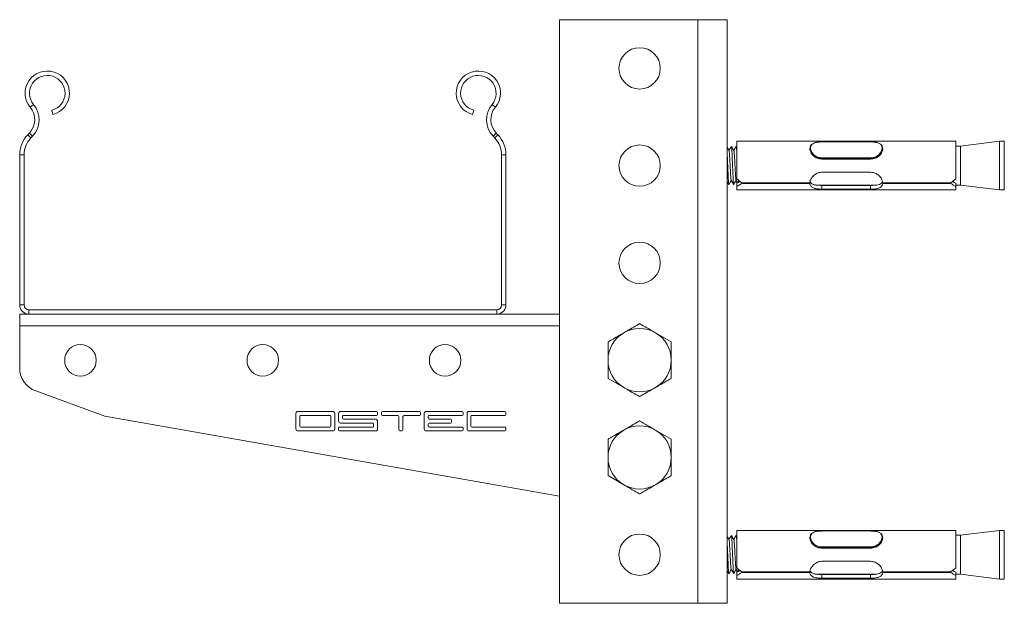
# Model space of a CAD drawing. Header units: millimetres. Extents: x -115 to 338, y -440 to -47.
# Tile 2 of 3: x -113 to 89, y -167 to -47. Entities that reach past the tile are written whole.
import ezdxf

# ---------------------------------------------------------------- set-up
doc = ezdxf.new("R2010")
doc.units = ezdxf.units.MM

msp = doc.modelspace()

# ---------------------------------------------------------------- linework, layer by layer
at = {"color": 7, "linetype": 'Continuous', "lineweight": 15}
for p, q in [((-2.21, -46.8), (-2.21, -166.8)), ((-2.21, -46.8), (26.29, -46.8)), ((26.29, -46.8), (26.29, -166.8)), ((26.29, -46.8), (32.29, -46.8)), ((32.29, -46.8), (32.29, -166.8)), ((-111.04, -64.8), (-110.34, -64.23)), ((-15.38, -64.8), (-16.08, -64.23)), ((-106.36, -66.29), (-106.59, -65.42)), ((-19.83, -65.42), (-20.06, -66.29)), ((-111.22, -70.11), (-111.56, -70.48)), ((-111.56, -70.48), (-110.91, -71.1)), ((-110.56, -70.73), (-111.22, -70.11)), ((-110.56, -70.73), (-110.91, -71.1)), ((-15.2, -70.11), (-15.86, -70.73)), ((-15.51, -71.1), (-15.86, -70.73)), ((-15.51, -71.1), (-14.86, -70.48)), ((-14.86, -70.48), (-15.2, -70.11)), ((34.29, -73.06), (34.16, -72.84)), ((79.29, -71.8), (34.29, -71.8)), ((34.29, -79.53), (34.29, -71.8)), ((61.78, -71.88), (51.8, -71.88)), ((79.29, -79.53), (79.29, -71.8)), ((80.29, -72.8), (79.29, -72.8)), ((88.29, -71.8), (80.29, -72.78)), ((80.29, -79.86), (80.29, -72.78)), ((89.29, -71.8), (88.29, -71.8)), ((88.29, -80.61), (88.29, -71.8)), ((89.29, -71.8), (89.29, -81.8)), ((-112.31, -74.61), (-113.21, -74.61)), ((-113.21, -74.61), (-113.21, -105.45)), ((-112.31, -74.61), (-112.31, -105.45)), ((-14.11, -105.45), (-14.11, -74.61)), ((-13.21, -74.61), (-14.11, -74.61)), ((-13.21, -105.45), (-13.21, -74.61)), ((49.29, -73.29), (49.29, -73.31)), ((64.29, -73.31), (64.29, -73.29)), ((51.79, -75.46), (51.79, -75.37)), ((61.79, -75.37), (51.79, -75.37)), ((51.79, -75.46), (61.79, -75.46)), ((61.79, -75.46), (61.79, -75.37)), ((51.79, -78.16), (61.79, -78.16)), ((34.29, -80.19), (34.29, -80.4)), ((34.29, -81.06), (34.29, -80.4)), ((49.29, -80.31), (35.29, -80.31)), ((35.29, -80.31), (35.29, -80.45)), ((35.29, -80.45), (49.29, -80.45)), ((49.29, -80.45), (49.29, -80.31)), ((50.55, -80.8), (62.97, -80.8)), ((61.79, -80.87), (51.79, -80.87)), ((51.79, -80.87), (51.79, -81.64)), ((61.79, -80.87), (61.79, -81.64)), ((78.29, -80.31), (64.29, -80.31)), ((64.29, -80.31), (64.29, -80.45)), ((64.29, -80.45), (78.29, -80.45)), ((78.29, -80.45), (78.29, -80.31)), ((79.29, -80.4), (79.29, -81.06)), ((79.29, -80.8), (80.29, -80.8)), ((80.29, -80.81), (80.29, -79.86)), ((80.29, -80.81), (88.29, -81.8)), ((88.29, -81.8), (88.29, -80.61)), ((34.29, -81.8), (34.29, -81.06)), ((34.29, -81.8), (79.29, -81.8)), ((61.79, -81.64), (51.79, -81.64)), ((79.29, -81.8), (79.29, -81.06)), ((88.29, -81.8), (89.29, -81.8)), ((-113.21, -105.45), (-112.31, -105.45)), ((-111.31, -106.45), (-111.31, -107.35)), ((-111.31, -106.45), (-15.11, -106.45)), ((-15.11, -107.35), (-15.11, -106.45)), ((-14.11, -105.45), (-13.21, -105.45)), ((-113.21, -109.75), (-113.21, -107.35)), ((-113.21, -107.35), (-111.31, -107.35)), ((-111.31, -107.35), (-15.11, -107.35)), ((-15.11, -107.35), (-2.21, -107.35)), ((-113.21, -109.75), (-113.21, -118.43)), ((20.79, -113.04), (17.54, -111.17)), ((7.79, -113.04), (7.79, -116.8)), ((20.79, -120.55), (20.79, -116.8)), ((7.79, -120.55), (11.04, -122.42)), ((-109.92, -123.13), (-95.67, -128.32)), ((-48.81, -127.35), (-56.01, -127.35)), ((-39.81, -127.35), (-47.21, -127.35)), ((-39.61, -127.95), (-39.61, -127.55)), ((-38.81, -127.55), (-38.81, -127.95)), ((-31.01, -127.35), (-38.61, -127.35)), ((-30.81, -127.95), (-30.81, -127.55)), ((-22.21, -127.35), (-29.61, -127.35)), ((-22.01, -127.95), (-22.01, -127.55)), ((-13.41, -127.35), (-20.81, -127.35)), ((-13.21, -127.95), (-13.21, -127.55)), ((-95.67, -128.32), (-2.21, -144.8)), ((-56.41, -127.75), (-56.41, -130.95)), ((-55.61, -128.35), (-55.61, -130.35)), ((-49.41, -128.15), (-55.41, -128.15)), ((-49.21, -130.35), (-49.21, -128.35)), ((-48.41, -130.95), (-48.41, -127.75)), ((-47.61, -127.75), (-47.61, -129.35)), ((-46.81, -128.75), (-46.81, -128.35)), ((-46.61, -128.15), (-39.81, -128.15)), ((-40.01, -128.95), (-46.61, -128.95)), ((-39.61, -130.95), (-39.61, -129.35)), ((-38.61, -128.15), (-35.61, -128.15)), ((-35.21, -128.55), (-35.21, -131.15)), ((-34.41, -131.15), (-34.41, -128.55)), ((-34.01, -128.15), (-31.01, -128.15)), ((-30.01, -127.75), (-30.01, -130.95)), ((-29.21, -128.75), (-29.21, -128.35)), ((-29.01, -128.15), (-22.21, -128.15)), ((-24.61, -128.95), (-29.01, -128.95)), ((-24.41, -129.55), (-24.41, -129.15)), ((-21.21, -127.75), (-21.21, -130.95)), ((-20.41, -130.35), (-20.41, -128.35)), ((-20.21, -128.15), (-13.41, -128.15)), ((-56.01, -131.35), (-48.81, -131.35)), ((-55.41, -130.55), (-49.41, -130.55)), ((-47.61, -130.75), (-47.61, -131.15)), ((-40.61, -130.55), (-47.41, -130.55)), ((-47.41, -131.35), (-40.01, -131.35)), ((-47.21, -129.75), (-40.61, -129.75)), ((-40.41, -129.95), (-40.41, -130.35)), ((-35.01, -131.35), (-34.61, -131.35)), ((-29.61, -131.35), (-22.21, -131.35)), ((-29.21, -130.35), (-29.21, -129.95)), ((-29.01, -129.75), (-24.61, -129.75)), ((-22.21, -130.55), (-29.01, -130.55)), ((-22.01, -131.15), (-22.01, -130.75)), ((-20.81, -131.35), (-13.41, -131.35)), ((-13.41, -130.55), (-20.21, -130.55)), ((-13.21, -131.15), (-13.21, -130.75)), ((20.79, -133.04), (17.54, -131.17)), ((7.79, -133.04), (7.79, -136.8)), ((20.79, -140.55), (20.79, -136.8)), ((7.79, -140.55), (11.04, -142.42)), ((79.29, -151.8), (34.29, -151.8)), ((34.29, -159.53), (34.29, -151.8)), ((79.29, -159.53), (79.29, -151.8)), ((88.29, -151.8), (80.29, -152.78)), ((89.29, -151.8), (88.29, -151.8)), ((88.29, -160.61), (88.29, -151.8)), ((89.29, -151.8), (89.29, -161.8)), ((34.29, -153.06), (34.16, -152.84)), ((49.29, -153.29), (49.29, -153.31)), ((61.78, -151.88), (51.8, -151.88)), ((64.29, -153.31), (64.29, -153.29)), ((80.29, -152.8), (79.29, -152.8)), ((80.29, -159.86), (80.29, -152.78)), ((51.79, -155.46), (51.79, -155.37)), ((61.79, -155.37), (51.79, -155.37)), ((51.79, -155.46), (61.79, -155.46)), ((61.79, -155.46), (61.79, -155.37)), ((51.79, -158.16), (61.79, -158.16)), ((80.29, -160.81), (80.29, -159.86)), ((34.29, -160.19), (34.29, -160.4)), ((34.29, -161.06), (34.29, -160.4)), ((34.29, -161.8), (34.29, -161.06)), ((34.29, -161.8), (79.29, -161.8)), ((49.29, -160.31), (35.29, -160.31)), ((35.29, -160.31), (35.29, -160.45)), ((35.29, -160.45), (49.29, -160.45)), ((49.29, -160.45), (49.29, -160.31)), ((50.55, -160.8), (62.97, -160.8)), ((61.79, -160.87), (51.79, -160.87)), ((51.79, -160.87), (51.79, -161.64)), ((61.79, -161.64), (51.79, -161.64)), ((61.79, -160.87), (61.79, -161.64)), ((78.29, -160.31), (64.29, -160.31)), ((64.29, -160.31), (64.29, -160.45)), ((64.29, -160.45), (78.29, -160.45)), ((78.29, -160.45), (78.29, -160.31)), ((79.29, -160.4), (79.29, -161.06)), ((79.29, -160.8), (80.29, -160.8)), ((79.29, -161.8), (79.29, -161.06)), ((80.29, -160.81), (88.29, -161.8)), ((88.29, -161.8), (88.29, -160.61)), ((88.29, -161.8), (89.29, -161.8)), ((-2.21, -166.8), (26.29, -166.8)), ((26.29, -166.8), (32.29, -166.8))]:
    msp.add_line(p, q, dxfattribs=at)
at = {"color": 8, "linetype": 'Continuous', "lineweight": 15}
msp.add_line((-113.21, -109.75), (-2.21, -109.75), dxfattribs=at)
at = {"color": 7, "linetype": 'Continuous', "lineweight": 15, "flags": 128}
for points in [[(61.78, -71.89), (61.48, -71.89), (60.28, -71.89), (55.48, -71.89), (51.8, -71.89)], [(51.8, -75.21), (52.1, -75.21), (53.3, -75.21), (58.1, -75.21), (61.78, -75.21)], [(61.78, -151.89), (61.48, -151.89), (60.28, -151.89), (55.48, -151.89), (51.8, -151.89)], [(51.8, -155.21), (52.1, -155.21), (53.3, -155.21), (58.1, -155.21), (61.78, -155.21)]]:
    msp.add_lwpolyline(points, dxfattribs=at)
at = {"color": 7, "linetype": 'Continuous', "lineweight": 15}
for centre, radius in [((14.29, -56.8), 4.25), ((14.29, -76.8), 4.25), ((14.29, -96.8), 4.25), ((-100.71, -116.82), 3.25), ((-63.21, -116.82), 3.25), ((-25.71, -116.82), 3.25), ((14.29, -156.8), 4.25)]:
    msp.add_circle(centre, radius, dxfattribs=at)
for centre, radius, start, end in [((-107.53, -61.9), 4.55, 285, 219.6825), ((-107.53, -61.9), 3.65, 285, 219.6825), ((-18.88, -61.9), 4.55, 320.3175, 255), ((-18.88, -61.9), 3.65, 320.3175, 255), ((-114.11, -67.36), 4.9, 316.4642, 39.6825), ((-12.3, -67.36), 4.9, 140.3175, 223.5358), ((-114.11, -67.36), 4, 316.4642, 39.6825), ((-12.3, -67.36), 4, 140.3175, 223.5358), ((-107.21, -74.61), 6, 136.4642, 180), ((-19.21, -74.61), 6, 0, 43.5358), ((-107.21, -74.61), 5.1, 136.4642, 180), ((-19.21, -74.61), 5.1, 0, 43.5358), ((-111.31, -105.45), 1.9, 180, 270), ((-111.31, -105.45), 1, 180, 270), ((-15.11, -105.45), 1, 270, 0), ((-15.11, -105.45), 1.9, 270, 0), ((14.29, -116.8), 6.5, 120, 180), ((14.29, -116.8), 6.5, 60, 120), ((14.29, -116.8), 6.5, 0, 60), ((14.29, -116.8), 6.5, 180, 240), ((14.29, -116.8), 6.5, 300, 0), ((-108.21, -118.43), 5, 180, 250), ((14.29, -116.8), 6.5, 240, 300), ((-56.01, -127.75), 0.4, 90, 180), ((-48.81, -127.75), 0.4, 0, 90), ((-47.21, -127.75), 0.4, 90, 180), ((-39.81, -127.55), 0.2, 0, 90), ((-38.61, -127.55), 0.2, 90, 180), ((-31.01, -127.55), 0.2, 0, 90), ((-29.61, -127.75), 0.4, 90, 180), ((-22.21, -127.55), 0.2, 0, 90), ((-20.81, -127.75), 0.4, 90, 180), ((-13.41, -127.55), 0.2, 0, 90), ((-55.41, -128.35), 0.2, 90, 180), ((-49.41, -128.35), 0.2, 0, 90), ((-47.21, -129.35), 0.4, 180, 270), ((-46.61, -128.35), 0.2, 90, 180), ((-46.61, -128.75), 0.2, 180, 270), ((-40.01, -129.35), 0.4, 0, 90), ((-39.81, -127.95), 0.2, 270, 0), ((-38.61, -127.95), 0.2, 180, 270), ((-35.61, -128.55), 0.4, 0, 90), ((-34.01, -128.55), 0.4, 90, 180), ((-31.01, -127.95), 0.2, 270, 0), ((-29.01, -128.35), 0.2, 90, 180), ((-29.01, -128.75), 0.2, 180, 270), ((-24.61, -129.15), 0.2, 0, 90), ((-24.61, -129.55), 0.2, 270, 0), ((-22.21, -127.95), 0.2, 270, 0), ((-20.21, -128.35), 0.2, 90, 180), ((-13.41, -127.95), 0.2, 270, 0), ((-56.01, -130.95), 0.4, 180, 270), ((-55.41, -130.35), 0.2, 180, 270), ((-49.41, -130.35), 0.2, 270, 0), ((-48.81, -130.95), 0.4, 270, 0), ((-47.41, -130.75), 0.2, 90, 180), ((-47.41, -131.15), 0.2, 180, 270), ((-40.61, -129.95), 0.2, 0, 90), ((-40.61, -130.35), 0.2, 270, 0), ((-40.01, -130.95), 0.4, 270, 0), ((-35.01, -131.15), 0.2, 180, 270), ((-34.61, -131.15), 0.2, 270, 0), ((-29.61, -130.95), 0.4, 180, 270), ((-29.01, -129.95), 0.2, 90, 180), ((-29.01, -130.35), 0.2, 180, 270), ((-22.21, -130.75), 0.2, 0, 90), ((-22.21, -131.15), 0.2, 270, 0), ((-20.81, -130.95), 0.4, 180, 270), ((-20.21, -130.35), 0.2, 180, 270), ((-13.41, -130.75), 0.2, 0, 90), ((-13.41, -131.15), 0.2, 270, 0), ((14.29, -136.8), 6.5, 120, 180), ((14.29, -136.8), 6.5, 60, 120), ((14.29, -136.8), 6.5, 0, 60), ((14.29, -136.8), 6.5, 180, 240), ((14.29, -136.8), 6.5, 300, 0), ((14.29, -136.8), 6.5, 240, 300)]:
    msp.add_arc(centre, radius, start, end, dxfattribs=at)
for centre, major_axis, start_param, end_param in [((35.39, -76.8), (-4.61, 4.61), 1.74911, 1.950923), ((35.39, -76.8), (3.78, 3.78), 4.04064, 4.198343), ((35.39, -76.8), (4.61, 4.61), 4.090446, 4.292259), ((78.19, -76.8), (4.61, 4.61), 4.332262, 4.534075), ((78.19, -76.8), (4.61, -4.61), 5.132519, 5.334332), ((78.19, -76.8), (3.78, -3.78), 5.226435, 5.384138), ((35.39, -156.8), (-4.61, 4.61), 1.74911, 1.950923), ((78.19, -156.8), (4.61, 4.61), 4.332262, 4.534075), ((35.39, -156.8), (3.78, 3.78), 4.04064, 4.198343), ((35.39, -156.8), (4.61, 4.61), 4.090446, 4.292259), ((78.19, -156.8), (4.61, -4.61), 5.132519, 5.334332), ((78.19, -156.8), (3.78, -3.78), 5.226435, 5.384138)]:
    msp.add_ellipse(centre, major_axis=major_axis, ratio=0.422945, start_param=start_param, end_param=end_param, dxfattribs=at)
for points, knots in [([(33.14, -72.84), (33.06, -72.98), (32.9, -73.26), (32.73, -73.55), (32.65, -73.68)], [0, 0, 0, 0, 0.512323, 1, 1, 1, 1]), ([(33.16, -72.85), (33.16, -72.85), (33.19, -72.78), (33.23, -73.22), (33.29, -74.15), (33.35, -75.55), (33.42, -77.12), (33.48, -78.66), (33.54, -79.88), (33.59, -80.59), (33.62, -80.64), (33.63, -80.65)], [0, 0, 0, 0, 0.0060882, 0.1395773, 0.2730662, 0.4065555, 0.5400441, 0.6735331, 0.8070223, 0.9405115, 1, 1, 1, 1]), ([(33.67, -73.71), (33.58, -73.56), (33.41, -73.27), (33.25, -72.98), (33.16, -72.84)], [0, 0, 0, 0, 0.499871, 1, 1, 1, 1]), ([(34.14, -72.84), (34.06, -72.98), (33.9, -73.26), (33.73, -73.55), (33.65, -73.68)], [0, 0, 0, 0, 0.512324, 1, 1, 1, 1]), ([(34.16, -72.85), (34.16, -72.85), (34.19, -72.78), (34.23, -73.2), (34.27, -73.88), (34.29, -74.23)], [0, 0, 0, 0, 0.022296, 0.511148, 1, 1, 1, 1]), ([(51.79, -75.37), (51.41, -75.32), (50.76, -75.25), (50, -74.73), (49.51, -74.15), (49.27, -73.53), (49.29, -72.97), (49.54, -72.52), (50.01, -72.19), (50.66, -72), (51.3, -71.94), (51.67, -71.93), (51.79, -71.93)], [0, 0, 0, 0, 0.143641, 0.248363, 0.353094, 0.456327, 0.554708, 0.652727, 0.750872, 0.85587, 0.953587, 1, 1, 1, 1]), ([(51.8, -71.89), (51.68, -71.9), (51.33, -71.91), (50.72, -71.96), (50.11, -72.14), (49.67, -72.44), (49.44, -72.87), (49.42, -73.42), (49.65, -74.02), (50.1, -74.59), (50.82, -75.1), (51.44, -75.17), (51.8, -75.21)], [0, 0, 0, 0, 0.046908, 0.143919, 0.247604, 0.345739, 0.444367, 0.543849, 0.64782, 0.752465, 0.856213, 1, 1, 1, 1]), ([(51.8, -71.89), (51.8, -71.89), (51.8, -71.89), (51.8, -71.89), (51.8, -71.89), (51.8, -71.89)], [0, 0, 0, 0, 0.7072432, 0.8575021, 1, 1, 1, 1]), ([(61.79, -71.93), (61.79, -71.92), (61.79, -71.9), (61.79, -71.89), (61.78, -71.88), (61.78, -71.89), (61.78, -71.89)], [0, 0, 0, 0, 0.249525, 0.49932, 0.708594, 1, 1, 1, 1]), ([(61.78, -75.21), (61.9, -75.2), (62.25, -75.16), (62.86, -75.03), (63.47, -74.6), (63.91, -74.05), (64.14, -73.47), (64.16, -72.92), (63.93, -72.46), (63.48, -72.14), (62.76, -71.93), (62.14, -71.91), (61.78, -71.89)], [0, 0, 0, 0, 0.046905, 0.143915, 0.247601, 0.345736, 0.444365, 0.543847, 0.647817, 0.75246, 0.856209, 1, 1, 1, 1]), ([(61.79, -71.93), (62.17, -71.94), (62.82, -71.97), (63.58, -72.2), (64.07, -72.54), (64.31, -73.02), (64.29, -73.59), (64.04, -74.19), (63.57, -74.74), (62.92, -75.18), (62.28, -75.31), (61.91, -75.35), (61.79, -75.37)], [0, 0, 0, 0, 0.1436448, 0.2483661, 0.3530974, 0.4563305, 0.5547106, 0.652729, 0.7508748, 0.8558735, 0.9535898, 1, 1, 1, 1]), ([(32.67, -73.71), (32.58, -73.56), (32.46, -73.35), (32.33, -73.13), (32.29, -73.06)], [0, 0, 0, 0, 0.6701601, 1, 1, 1, 1]), ([(32.29, -74.23), (32.31, -74.66), (32.35, -75.53), (32.42, -77.13), (32.48, -78.66), (32.54, -79.88), (32.59, -80.59), (32.62, -80.64), (32.63, -80.65)], [0, 0, 0, 0, 0.183633, 0.367266, 0.550899, 0.734532, 0.918165, 1, 1, 1, 1]), ([(32.67, -73.71), (32.69, -73.79), (32.73, -73.94), (32.79, -74.74), (32.85, -75.82), (32.92, -77.05), (32.98, -78.25), (33.04, -79.2), (33.09, -79.74), (33.12, -79.78), (33.12, -79.79)], [0, 0, 0, 0, 0.137089, 0.274186, 0.411283, 0.54838, 0.685476, 0.822573, 0.95967, 1, 1, 1, 1]), ([(33.67, -73.71), (33.69, -73.79), (33.73, -73.94), (33.79, -74.74), (33.85, -75.82), (33.92, -77.05), (33.98, -78.25), (34.04, -79.2), (34.09, -79.74), (34.12, -79.78), (34.12, -79.79)], [0, 0, 0, 0, 0.137089, 0.274186, 0.411283, 0.54838, 0.685476, 0.822573, 0.95967, 1, 1, 1, 1]), ([(49.29, -73.31), (49.29, -73.32), (49.27, -73.43), (49.33, -73.69), (49.47, -74.07), (49.7, -74.44), (50.02, -74.79), (50.4, -75.08), (50.98, -75.38), (51.47, -75.43), (51.79, -75.46)], [0, 0, 0, 0, 0.002289, 0.127761, 0.252445, 0.377831, 0.502992, 0.628009, 0.753368, 1, 1, 1, 1]), ([(61.79, -75.46), (62.12, -75.42), (62.61, -75.37), (63.2, -75.07), (63.57, -74.77), (63.89, -74.43), (64.12, -74.05), (64.26, -73.67), (64.28, -73.43), (64.29, -73.31)], [0, 0, 0, 0, 0.250552, 0.375982, 0.50113, 0.626378, 0.751994, 0.877114, 1, 1, 1, 1]), ([(51.8, -75.21), (51.8, -75.22), (51.8, -75.24), (51.8, -75.28), (51.79, -75.33), (51.79, -75.35), (51.79, -75.37)], [0, 0, 0, 0, 0.177832, 0.40388, 0.677991, 1, 1, 1, 1]), ([(61.78, -75.21), (61.78, -75.21), (61.78, -75.22), (61.78, -75.24), (61.79, -75.28), (61.79, -75.33), (61.79, -75.35), (61.79, -75.37)], [0, 0, 0, 0, 0.043588, 0.089651, 0.393306, 0.696664, 1, 1, 1, 1]), ([(49.29, -80.31), (49.29, -80.3), (49.31, -80.11), (49.42, -79.71), (49.81, -79.1), (50.41, -78.56), (51.12, -78.21), (51.6, -78.18), (51.79, -78.16)], [0, 0, 0, 0, 0.012289, 0.208151, 0.406866, 0.624444, 0.855552, 1, 1, 1, 1]), ([(61.79, -78.16), (62.05, -78.19), (62.57, -78.24), (63.28, -78.64), (63.86, -79.2), (64.21, -79.81), (64.27, -80.17), (64.29, -80.31)], [0, 0, 0, 0, 0.200802, 0.400935, 0.61761, 0.848635, 1, 1, 1, 1]), ([(32.29, -80.12), (32.32, -80.17), (32.43, -80.36), (32.54, -80.55), (32.62, -80.69)], [0, 0, 0, 0, 0.2469098, 1, 1, 1, 1]), ([(32.63, -80.72), (32.71, -80.58), (32.88, -80.3), (33.05, -80.01), (33.13, -79.87)], [0, 0, 0, 0, 0.500029, 1, 1, 1, 1]), ([(33.12, -79.84), (33.21, -79.98), (33.37, -80.26), (33.54, -80.55), (33.62, -80.69)], [0, 0, 0, 0, 0.4999612, 1, 1, 1, 1]), ([(33.63, -80.72), (33.71, -80.58), (33.88, -80.3), (34.05, -80.01), (34.13, -79.87)], [0, 0, 0, 0, 0.500029, 1, 1, 1, 1]), ([(34.12, -79.84), (34.21, -79.98), (34.3, -80.14), (34.4, -80.31), (34.41, -80.33)], [0, 0, 0, 0, 0.874923, 1, 1, 1, 1]), ([(34.54, -79.72), (34.54, -79.75), (34.55, -80.01), (34.56, -80.13), (34.57, -80.23)], [0, 0, 0, 0, 0.128115, 1, 1, 1, 1]), ([(51.79, -80.87), (51.54, -80.87), (51.04, -80.86), (50.36, -80.79), (49.77, -80.62), (49.38, -80.29), (49.32, -79.95), (49.29, -79.81)], [0, 0, 0, 0, 0.190777, 0.380529, 0.594427, 0.832061, 1, 1, 1, 1]), ([(51.79, -81.64), (51.53, -81.64), (51.01, -81.62), (50.3, -81.51), (49.72, -81.27), (49.37, -80.9), (49.31, -80.58), (49.29, -80.45)], [0, 0, 0, 0, 0.200802, 0.400935, 0.617611, 0.848635, 1, 1, 1, 1]), ([(64.16, -80.24), (64.06, -80.35), (63.86, -80.59), (63.29, -80.78), (62.58, -80.86), (62.03, -80.87), (61.79, -80.87)], [0, 0, 0, 0, 0.22988, 0.48789, 0.776812, 1, 1, 1, 1]), ([(64.29, -80.45), (64.29, -80.46), (64.28, -80.65), (64.16, -80.97), (63.77, -81.31), (63.17, -81.54), (62.46, -81.63), (61.98, -81.64), (61.79, -81.64)], [0, 0, 0, 0, 0.0122894, 0.2081523, 0.4068664, 0.6244445, 0.8555532, 1, 1, 1, 1]), ([(14.29, -109.29), (13.48, -109.76), (12.41, -110.38), (11.31, -111.01), (11.04, -111.17)], [0, 0, 0, 0, 0.758148, 1, 1, 1, 1]), ([(17.54, -111.17), (17.46, -111.12), (16.37, -110.49), (15.29, -109.87), (14.29, -109.29)], [0, 0, 0, 0, 0.070215, 1, 1, 1, 1]), ([(11.04, -111.17), (10.19, -111.66), (9.09, -112.3), (8.03, -112.91), (7.79, -113.04)], [0, 0, 0, 0, 0.776287, 1, 1, 1, 1]), ([(20.79, -116.8), (20.79, -116.71), (20.79, -115.44), (20.79, -114.2), (20.79, -113.04)], [0, 0, 0, 0, 0.070214, 1, 1, 1, 1]), ([(7.79, -116.8), (7.79, -116.88), (7.79, -118.15), (7.79, -119.39), (7.79, -120.55)], [0, 0, 0, 0, 0.070215, 1, 1, 1, 1]), ([(17.54, -122.42), (17.81, -122.27), (18.91, -121.64), (19.98, -121.02), (20.79, -120.55)], [0, 0, 0, 0, 0.241852, 1, 1, 1, 1]), ([(11.04, -122.42), (11.12, -122.47), (12.21, -123.1), (13.29, -123.72), (14.29, -124.3)], [0, 0, 0, 0, 0.070214, 1, 1, 1, 1]), ([(14.29, -124.3), (14.53, -124.16), (15.59, -123.55), (16.69, -122.92), (17.54, -122.42)], [0, 0, 0, 0, 0.223713, 1, 1, 1, 1]), ([(14.29, -129.29), (13.48, -129.76), (12.41, -130.38), (11.31, -131.01), (11.04, -131.17)], [0, 0, 0, 0, 0.758148, 1, 1, 1, 1]), ([(17.54, -131.17), (17.46, -131.12), (16.37, -130.49), (15.29, -129.87), (14.29, -129.29)], [0, 0, 0, 0, 0.070215, 1, 1, 1, 1]), ([(11.04, -131.17), (10.19, -131.66), (9.09, -132.3), (8.03, -132.91), (7.79, -133.04)], [0, 0, 0, 0, 0.776287, 1, 1, 1, 1]), ([(20.79, -136.8), (20.79, -136.71), (20.79, -135.44), (20.79, -134.2), (20.79, -133.04)], [0, 0, 0, 0, 0.070215, 1, 1, 1, 1]), ([(7.79, -136.8), (7.79, -136.88), (7.79, -138.15), (7.79, -139.39), (7.79, -140.55)], [0, 0, 0, 0, 0.070214, 1, 1, 1, 1]), ([(17.54, -142.42), (17.81, -142.27), (18.91, -141.64), (19.98, -141.02), (20.79, -140.55)], [0, 0, 0, 0, 0.241852, 1, 1, 1, 1]), ([(11.04, -142.42), (11.12, -142.47), (12.21, -143.1), (13.29, -143.72), (14.29, -144.3)], [0, 0, 0, 0, 0.070215, 1, 1, 1, 1]), ([(14.29, -144.3), (14.53, -144.16), (15.59, -143.55), (16.69, -142.92), (17.54, -142.42)], [0, 0, 0, 0, 0.223713, 1, 1, 1, 1]), ([(32.67, -153.71), (32.58, -153.56), (32.46, -153.35), (32.33, -153.13), (32.29, -153.06)], [0, 0, 0, 0, 0.670166, 1, 1, 1, 1]), ([(33.14, -152.84), (33.06, -152.98), (32.9, -153.26), (32.73, -153.55), (32.65, -153.68)], [0, 0, 0, 0, 0.512324, 1, 1, 1, 1]), ([(32.67, -153.71), (32.69, -153.79), (32.73, -153.94), (32.79, -154.74), (32.85, -155.82), (32.92, -157.05), (32.98, -158.25), (33.04, -159.2), (33.09, -159.74), (33.12, -159.78), (33.12, -159.79)], [0, 0, 0, 0, 0.137089, 0.274186, 0.411283, 0.548379, 0.685476, 0.822573, 0.95967, 1, 1, 1, 1]), ([(33.16, -152.85), (33.16, -152.85), (33.19, -152.78), (33.23, -153.22), (33.29, -154.15), (33.35, -155.55), (33.42, -157.12), (33.48, -158.66), (33.54, -159.88), (33.59, -160.59), (33.62, -160.64), (33.63, -160.65)], [0, 0, 0, 0, 0.006088, 0.139577, 0.273066, 0.406555, 0.540044, 0.673533, 0.807022, 0.940511, 1, 1, 1, 1]), ([(33.67, -153.71), (33.58, -153.56), (33.41, -153.27), (33.25, -152.98), (33.16, -152.84)], [0, 0, 0, 0, 0.499875, 1, 1, 1, 1]), ([(34.14, -152.84), (34.06, -152.98), (33.9, -153.26), (33.73, -153.55), (33.65, -153.68)], [0, 0, 0, 0, 0.512325, 1, 1, 1, 1]), ([(33.67, -153.71), (33.69, -153.79), (33.73, -153.94), (33.79, -154.74), (33.85, -155.82), (33.92, -157.05), (33.98, -158.25), (34.04, -159.2), (34.09, -159.74), (34.12, -159.78), (34.12, -159.79)], [0, 0, 0, 0, 0.137089, 0.274186, 0.411283, 0.548379, 0.685476, 0.822573, 0.95967, 1, 1, 1, 1]), ([(34.16, -152.85), (34.16, -152.85), (34.19, -152.78), (34.23, -153.2), (34.27, -153.88), (34.29, -154.23)], [0, 0, 0, 0, 0.0222958, 0.511148, 1, 1, 1, 1]), ([(51.79, -155.37), (51.41, -155.32), (50.76, -155.25), (50, -154.73), (49.51, -154.15), (49.27, -153.53), (49.29, -152.97), (49.54, -152.52), (50.01, -152.19), (50.66, -152), (51.3, -151.94), (51.67, -151.93), (51.79, -151.93)], [0, 0, 0, 0, 0.143641, 0.248362, 0.353094, 0.456328, 0.554709, 0.652727, 0.750872, 0.85587, 0.953586, 1, 1, 1, 1]), ([(49.29, -153.31), (49.29, -153.32), (49.27, -153.43), (49.33, -153.69), (49.47, -154.07), (49.7, -154.44), (50.02, -154.79), (50.4, -155.08), (50.98, -155.38), (51.47, -155.43), (51.79, -155.46)], [0, 0, 0, 0, 0.002289, 0.127761, 0.252445, 0.377831, 0.502992, 0.628009, 0.753368, 1, 1, 1, 1]), ([(51.8, -151.89), (51.68, -151.9), (51.33, -151.91), (50.72, -151.96), (50.11, -152.14), (49.67, -152.44), (49.44, -152.87), (49.42, -153.42), (49.65, -154.02), (50.1, -154.59), (50.82, -155.1), (51.44, -155.17), (51.8, -155.21)], [0, 0, 0, 0, 0.0469077, 0.1439192, 0.2476039, 0.3457393, 0.4443671, 0.5438493, 0.6478206, 0.7524646, 0.8562131, 1, 1, 1, 1]), ([(51.8, -151.89), (51.8, -151.89), (51.8, -151.89), (51.8, -151.89), (51.8, -151.89), (51.8, -151.89)], [0, 0, 0, 0, 0.70725, 0.85753, 1, 1, 1, 1]), ([(61.79, -151.93), (61.79, -151.92), (61.79, -151.9), (61.79, -151.89), (61.78, -151.88), (61.78, -151.89), (61.78, -151.89)], [0, 0, 0, 0, 0.249527, 0.499323, 0.708595, 1, 1, 1, 1]), ([(61.78, -155.21), (61.9, -155.2), (62.25, -155.16), (62.86, -155.03), (63.47, -154.6), (63.91, -154.05), (64.14, -153.47), (64.16, -152.92), (63.93, -152.46), (63.48, -152.14), (62.76, -151.93), (62.14, -151.91), (61.78, -151.89)], [0, 0, 0, 0, 0.046905, 0.143915, 0.247601, 0.345737, 0.444365, 0.543846, 0.647817, 0.75246, 0.856209, 1, 1, 1, 1]), ([(61.79, -151.93), (62.17, -151.94), (62.82, -151.97), (63.58, -152.2), (64.07, -152.54), (64.31, -153.02), (64.29, -153.59), (64.04, -154.19), (63.57, -154.74), (62.92, -155.18), (62.28, -155.31), (61.91, -155.35), (61.79, -155.37)], [0, 0, 0, 0, 0.143645, 0.248366, 0.353097, 0.45633, 0.554711, 0.652729, 0.750875, 0.855874, 0.95359, 1, 1, 1, 1]), ([(61.79, -155.46), (62.12, -155.42), (62.61, -155.37), (63.2, -155.07), (63.57, -154.77), (63.89, -154.43), (64.12, -154.05), (64.26, -153.67), (64.28, -153.43), (64.29, -153.31)], [0, 0, 0, 0, 0.250552, 0.375981, 0.50113, 0.626377, 0.751993, 0.877115, 1, 1, 1, 1]), ([(32.29, -154.23), (32.31, -154.66), (32.35, -155.53), (32.42, -157.13), (32.48, -158.66), (32.54, -159.88), (32.59, -160.59), (32.62, -160.64), (32.63, -160.65)], [0, 0, 0, 0, 0.183633, 0.367266, 0.550899, 0.734532, 0.918165, 1, 1, 1, 1]), ([(51.8, -155.21), (51.8, -155.22), (51.8, -155.24), (51.8, -155.28), (51.79, -155.33), (51.79, -155.35), (51.79, -155.37)], [0, 0, 0, 0, 0.177848, 0.403891, 0.677996, 1, 1, 1, 1]), ([(61.78, -155.21), (61.78, -155.21), (61.78, -155.22), (61.78, -155.24), (61.79, -155.28), (61.79, -155.33), (61.79, -155.35), (61.79, -155.37)], [0, 0, 0, 0, 0.043577, 0.0896234, 0.3933165, 0.6966521, 1, 1, 1, 1]), ([(32.63, -160.72), (32.71, -160.58), (32.88, -160.3), (33.05, -160.01), (33.13, -159.87)], [0, 0, 0, 0, 0.500029, 1, 1, 1, 1]), ([(33.12, -159.84), (33.21, -159.98), (33.37, -160.26), (33.54, -160.55), (33.62, -160.69)], [0, 0, 0, 0, 0.4999606, 1, 1, 1, 1]), ([(33.63, -160.72), (33.71, -160.58), (33.88, -160.3), (34.05, -160.01), (34.13, -159.87)], [0, 0, 0, 0, 0.500029, 1, 1, 1, 1]), ([(34.12, -159.84), (34.21, -159.98), (34.3, -160.14), (34.4, -160.31), (34.41, -160.33)], [0, 0, 0, 0, 0.874926, 1, 1, 1, 1]), ([(34.54, -159.72), (34.54, -159.75), (34.55, -160.01), (34.56, -160.13), (34.57, -160.23)], [0, 0, 0, 0, 0.128118, 1, 1, 1, 1]), ([(49.29, -160.31), (49.29, -160.3), (49.31, -160.11), (49.42, -159.71), (49.81, -159.1), (50.41, -158.56), (51.12, -158.21), (51.6, -158.18), (51.79, -158.16)], [0, 0, 0, 0, 0.0122896, 0.2081516, 0.4068662, 0.6244444, 0.8555522, 1, 1, 1, 1]), ([(61.79, -158.16), (62.05, -158.19), (62.57, -158.24), (63.28, -158.64), (63.86, -159.2), (64.21, -159.81), (64.27, -160.17), (64.29, -160.31)], [0, 0, 0, 0, 0.200802, 0.400935, 0.617611, 0.848635, 1, 1, 1, 1]), ([(32.29, -160.12), (32.32, -160.17), (32.43, -160.36), (32.54, -160.55), (32.62, -160.69)], [0, 0, 0, 0, 0.246907, 1, 1, 1, 1]), ([(51.79, -161.64), (51.53, -161.64), (51.01, -161.62), (50.3, -161.51), (49.72, -161.27), (49.37, -160.9), (49.31, -160.58), (49.29, -160.45)], [0, 0, 0, 0, 0.200802, 0.400936, 0.617611, 0.848635, 1, 1, 1, 1]), ([(51.79, -160.87), (51.54, -160.87), (51.04, -160.86), (50.36, -160.79), (49.76, -160.63), (49.53, -160.35), (49.4, -160.21)], [0, 0, 0, 0, 0.2292821, 0.4573333, 0.7144036, 1, 1, 1, 1]), ([(64.16, -160.24), (64.06, -160.35), (63.86, -160.59), (63.29, -160.78), (62.58, -160.86), (62.03, -160.87), (61.79, -160.87)], [0, 0, 0, 0, 0.22988, 0.48789, 0.776812, 1, 1, 1, 1]), ([(64.29, -160.45), (64.29, -160.46), (64.28, -160.65), (64.16, -160.97), (63.77, -161.31), (63.17, -161.54), (62.46, -161.63), (61.98, -161.64), (61.79, -161.64)], [0, 0, 0, 0, 0.012289, 0.208152, 0.406866, 0.624444, 0.855553, 1, 1, 1, 1])]:
    msp.add_open_spline(points, degree=3, knots=knots, dxfattribs=at)

doc.saveas('drawing.dxf')
